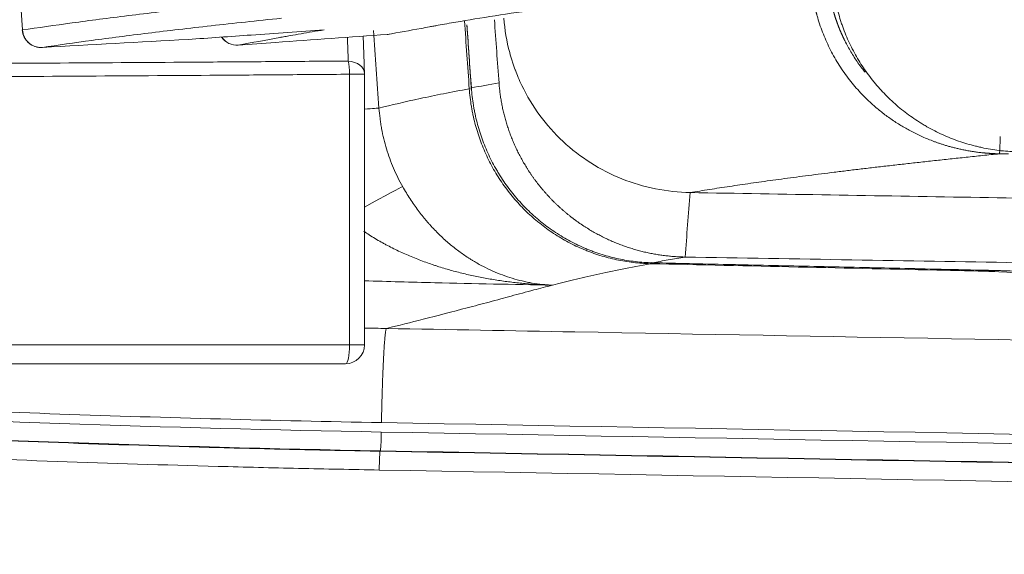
# Model space of a CAD drawing. Header units: millimetres. Extents: x 0 to 594, y 0 to 420.
# Tile 101 of 256: x 188.59 to 196.42, y 297.26 to 301.52. Entities that reach past the tile are written whole.
import ezdxf

# ---------------------------------------------------------------- set-up
doc = ezdxf.new("R2010")
doc.units = ezdxf.units.MM
doc.layers.add('1', color=7, linetype='Continuous', true_color=0xffffff)
doc.styles.add('Arial Unicode MS', font='txt')
doc.dimstyles.get("Standard").update_dxf_attribs({"dimtxt": 0.18, "dimasz": 0.18, "dimexe": 0.18, "dimexo": 0.0625, "dimgap": 0.09, "dimtad": 0, "dimtih": 1, "dimtoh": 1, "dimdec": 4, "dimzin": 0, "dimdsep": 46, "dimtxsty": 'Standard', "dimcen": 0.09, "dimadec": 0, "dimazin": 0, "dimtfac": 1, "dimtdec": 4, "dimtofl": 0, "dimtmove": 0, "dimatfit": 3, "dimfxl": 0, "dimtolj": 1, "dimtzin": 0, "dimarcsym": 0})

# ---------------------------------------------------------------- blocks, each defined once
blk = doc.blocks.new('_U7')
at = {"layer": '1', "color": 18, "lineweight": 13}
for p, q in [((142.2461, 334.5207), (158.2372, 334.5207)), ((156.2372, 334.5207), (156.2372, 246.0979)), ((142.2461, 295.1279), (158.2372, 295.1279)), ((156.2372, 246.0979), (161.2372, 246.0979))]:
    blk.add_line(p, q, dxfattribs=at)
at = {"layer": '1', "color": 18}
for points in [[(156.2372, 334.5207), (157.175, 331.0207), (155.2994, 331.0207)], [(156.2372, 295.1279), (155.2994, 298.6279), (157.175, 298.6279)]]:
    blk.add_solid(points, dxfattribs=at)
at = {"layer": '1', "color": 18, "linetype": 'Continuous', "lineweight": 13, "char_height": 2.5, "attachment_point": 7, "line_spacing_factor": 1.047437, "style": 'Arial Unicode MS'}
for s, insert in [('\\fArial Unicode MS|b0|i0;\\W1.0000;0.8', (162.8697, 244.2152)), ('\\fArial Unicode MS|b0|i0;\\W1.0000;CTRS', (169.9747, 244.2152)), ('\\fArial Unicode MS|b0|i0;\\W1.0000;FWD LIFTING POINTS ', (162.8697, 239.1709))]:
    blk.add_mtext(s, dxfattribs=dict(at, insert=insert))

msp = doc.modelspace()

# ---------------------------------------------------------------- linework, layer by layer
at = {"layer": '1', "color": 155, "linetype": 'Continuous', "lineweight": 18}
for p, q in [((192.1431, 301.4729), (192.1445, 301.4727)), ((188.6051, 301.4332), (188.6072, 301.4331)), ((191.3293, 301.0805), (191.3293, 301.0857)), ((191.3293, 301.0805), (191.3294, 301.0805)), ((191.3294, 298.9243), (191.3294, 301.0805)), ((192.1782, 300.9725), (192.1796, 300.9723)), ((193.6203, 299.5789), (193.6211, 299.5789)), ((196.2853, 299.5189), (196.2861, 299.519)), ((191.3293, 298.9243), (191.3294, 298.9243))]:
    msp.add_line(p, q, dxfattribs=at)
at = {"layer": '1', "color": 155, "linetype": 'Continuous', "lineweight": 13}
for p, q in [((191.2099, 301.0805), (191.3294, 301.0805)), ((191.2099, 298.9243), (191.2099, 301.0805)), ((192.1632, 300.9649), (192.1731, 300.9651)), ((196.1923, 299.521), (196.1931, 299.5211)), ((196.2511, 299.5121), (196.2586, 299.5179)), ((191.2099, 298.9243), (191.3294, 298.9243)), ((191.4538, 298.0779), (191.4554, 298.0811))]:
    msp.add_line(p, q, dxfattribs=at)
at = {"layer": '1', "color": 155, "linetype": 'Continuous', "lineweight": 18}
for centre, start, end in [((188.7547, 301.4435), 183.92921, 273.15812), ((191.5003, 301.5469), 274.076, 280.03696), ((190.314, 301.4624), 215.7872, 274.076), ((191.1794, 298.9243), 270, 0)]:
    msp.add_arc(centre, 0.15, start, end, dxfattribs=at)
at = {"layer": '1', "color": 155, "linetype": 'Continuous', "lineweight": 13}
for centre, major_axis, ratio, start_param, end_param in [((188.7547, 301.4435), (0.0223, -0.1483), 0.986043, 4.634149, 6.205601), ((190.314, 301.4624), (-0.0263, 0.1477), 0.990996, 2.020701, 3.03756), ((191.1794, 301.0805), (0.1499, 0.0052), 0.706592, 6.282737, 7.689219), ((191.1794, 301.0805), (0.0012, -0.15), 0.203547, 1.569198, 2.347876), ((190.948, 300.7743), (-0.4987, -0.0366), 0.002554, 3.236064, 3.841393), ((191.1998, 299.9399), (-0.4356, -0.2455), 0.017141, 3.233878, 4.400815), ((193.6076, 299.7215), (0.0034, 0.15), 0.195329, 3.169024, 3.519276), ((196.3152, 299.6599), (0.0081, 0.1498), 0.810383, 3.187301, 3.456851), ((191.1794, 298.9243), (0, 0.15), 0.203553, 3.141593, 4.712389), ((191.4578, 298.2307), (-0.0027, -0.15), 0.034894, 0.070448, 1.571431), ((191.4514, 297.9283), (0.0027, 0.15), 0.034894, 0.070448, 1.571431)]:
    msp.add_ellipse(centre, major_axis=major_axis, ratio=ratio, start_param=start_param, end_param=end_param, dxfattribs=at)
at = {"layer": '1', "color": 155, "linetype": 'Continuous', "lineweight": 18}
msp.add_ellipse((191.5003, 301.5469), major_axis=(0.0261, -0.1477), ratio=0.990998, start_param=6.180077, end_param=6.28319, dxfattribs=at)
for points, knots in [([(188.6072, 342.1155), (188.5781, 341.6923), (188.5502, 341.2691), (188.4966, 340.4225), (188.4709, 339.9991), (188.4339, 339.3639), (188.4219, 339.1522), (188.3983, 338.7287), (188.3867, 338.5169), (188.3529, 337.8816), (188.3313, 337.458), (188.2902, 336.6108), (188.2706, 336.1871), (188.2333, 335.3398), (188.1979, 334.4924), (188.1662, 333.645), (188.1363, 332.7975), (188.1222, 332.3737), (188.0826, 331.1023), (188.0596, 330.2546), (188.0205, 328.559), (188.0043, 327.7111), (187.9784, 326.0152), (187.9688, 325.1671), (187.956, 323.4708), (187.9528, 322.6226), (187.9528, 320.926), (187.956, 320.0777), (187.9656, 318.8053), (187.9696, 318.3812), (187.9769, 317.745), (187.9795, 317.5329), (187.9851, 317.1088), (187.9881, 316.8968), (188.0043, 315.8366), (188.0205, 314.9885), (188.0597, 313.2928), (188.0826, 312.445), (188.1222, 311.1736), (188.1363, 310.7498), (188.1662, 309.9023), (188.198, 309.0549), (188.2511, 307.784), (188.2902, 306.9369), (188.3314, 306.0899), (188.3529, 305.6664), (188.3868, 305.0312), (188.3983, 304.8195), (188.4219, 304.3961), (188.4339, 304.1844), (188.4709, 303.5494), (188.4966, 303.1261), (188.5502, 302.2795), (188.5781, 301.8563), (188.6072, 301.4331)], [0, 0, 0, 0, 0.03125, 0.03125, 0.0625, 0.0625, 0.078125, 0.078125, 0.09375, 0.09375, 0.125, 0.125, 0.15625, 0.15625, 0.1875, 0.21875, 0.21875, 0.25, 0.25, 0.3125, 0.3125, 0.375, 0.375, 0.4375, 0.4375, 0.5, 0.5, 0.5625, 0.5625, 0.59375, 0.59375, 0.609375, 0.609375, 0.625, 0.625, 0.6875, 0.6875, 0.75, 0.75, 0.78125, 0.78125, 0.8125, 0.84375, 0.875, 0.875, 0.90625, 0.90625, 0.921875, 0.921875, 0.9375, 0.9375, 0.96875, 0.96875, 1, 1, 1, 1]), ([(195.0525, 301.85), (195.0559, 301.8032), (195.0615, 301.7569), (195.077, 301.6652), (195.0869, 301.6198), (195.105, 301.5524), (195.1115, 301.5301), (195.1221, 301.4968), (195.1277, 301.4801), (195.1335, 301.4636), (195.1374, 301.4525), (195.1394, 301.447), (195.1578, 301.3976), (195.1761, 301.3548), (195.2165, 301.2713), (195.2386, 301.2307), (195.2864, 301.1515), (195.3122, 301.113), (195.3537, 301.057), (195.368, 301.0385), (195.3865, 301.0159), (195.3902, 301.0114), (195.3977, 301.0024), (195.409, 300.989), (195.4206, 300.9758), (195.4594, 300.9325), (195.4919, 300.8995), (195.5597, 300.8367), (195.595, 300.8069), (195.6683, 300.7505), (195.7063, 300.7239), (195.7507, 300.6959), (195.7557, 300.6928), (195.7656, 300.6866), (195.7706, 300.6836), (195.7856, 300.6746), (195.7957, 300.6687), (195.826, 300.6514), (195.8465, 300.6404), (195.9083, 300.6089), (195.9503, 300.5898), (196.0359, 300.5554), (196.0794, 300.5402), (196.1459, 300.5203), (196.1683, 300.5141), (196.2021, 300.5056), (196.2135, 300.5029), (196.2305, 300.499), (196.2362, 300.4978), (196.2476, 300.4953), (196.2533, 300.4941), (196.3047, 300.4837), (196.3507, 300.4765), (196.443, 300.4663), (196.4895, 300.4633), (196.5361, 300.4624)], [0, 0, 0, 0, 0.0625, 0.0625, 0.125, 0.125, 0.15625, 0.15625, 0.171875, 0.179687, 0.179687, 0.1875, 0.1875, 0.25, 0.25, 0.3125, 0.3125, 0.375, 0.375, 0.40625, 0.40625, 0.414062, 0.414062, 0.421875, 0.4375, 0.4375, 0.5, 0.5, 0.5625, 0.5625, 0.625, 0.625, 0.632812, 0.632812, 0.640625, 0.640625, 0.65625, 0.65625, 0.6875, 0.6875, 0.75, 0.75, 0.8125, 0.8125, 0.84375, 0.84375, 0.859375, 0.859375, 0.867188, 0.867188, 0.875, 0.875, 0.9375, 0.9375, 1, 1, 1, 1]), ([(191.5112, 301.3973), (191.6008, 301.4132), (191.6903, 301.4293), (191.8021, 301.4498), (191.8245, 301.4539), (191.8524, 301.4591), (191.858, 301.4601), (191.8692, 301.4622), (191.8749, 301.4632), (191.8919, 301.4663), (191.9261, 301.4726), (191.9611, 301.4788), (192.0085, 301.4872), (192.0326, 301.4914), (192.1548, 301.5123), (192.2585, 301.5293), (192.4791, 301.5635), (192.596, 301.5808), (192.7824, 301.6071), (192.8464, 301.6159), (192.9781, 301.6336), (193.0458, 301.6425), (193.255, 301.6694), (193.4023, 301.6876), (193.5772, 301.7083), (193.5968, 301.7106), (193.6362, 301.7152), (193.6957, 301.7221), (193.8371, 301.7383), (193.9631, 301.7524), (194.1353, 301.7713), (194.2235, 301.7808), (194.4043, 301.7999), (194.4968, 301.8095), (194.5915, 301.8192)], [0, 0, 0, 0, 0.125, 0.125, 0.15625, 0.15625, 0.164062, 0.164062, 0.171875, 0.171875, 0.1875, 0.21875, 0.21875, 0.25, 0.25, 0.375, 0.375, 0.5, 0.5, 0.5625, 0.5625, 0.625, 0.625, 0.75, 0.75, 0.765625, 0.765625, 0.78125, 0.8125, 0.875, 0.875, 0.9375, 0.9375, 1, 1, 1, 1]), ([(193.9212, 300.1381), (193.8283, 300.1397), (193.6427, 300.1599), (193.3743, 300.2398), (193.1252, 300.3677), (192.9034, 300.5386), (192.7174, 300.748), (192.6091, 300.928), (192.553, 301.0525), (192.5359, 301.0957), (192.5257, 301.1229), (192.5208, 301.1366), (192.5132, 301.1585), (192.5005, 301.1971), (192.4649, 301.3199), (192.4456, 301.435), (192.439, 301.5277)], [0, 0, 0, 0, 0.125, 0.25, 0.375, 0.5, 0.625, 0.75, 0.78125, 0.808594, 0.8125, 0.820312, 0.828125, 0.84375, 0.875, 1, 1, 1, 1]), ([(189.9251, 301.3572), (190.0927, 301.3691), (190.2603, 301.381), (190.6211, 301.4066), (190.8141, 301.4203), (191.0072, 301.434)], [0, 0, 0, 0, 0.464719, 0.464719, 1, 1, 1, 1]), ([(190.3249, 301.3128), (190.4238, 301.3198), (190.5227, 301.3269), (190.9181, 301.3551), (191.2147, 301.3762), (191.5112, 301.3973)], [0, 0, 0, 0, 0.25, 0.25, 1, 1, 1, 1]), ([(193.8808, 299.6246), (193.8744, 299.6247), (193.8617, 299.625), (193.8426, 299.6257), (193.8234, 299.6266), (193.8042, 299.6278), (193.7848, 299.6292), (193.7654, 299.6309), (193.7459, 299.6328), (193.7263, 299.635), (193.7067, 299.6375), (193.687, 299.6402), (193.6673, 299.6432), (193.6475, 299.6465), (193.6277, 299.65), (193.6079, 299.6538), (193.5881, 299.6579), (193.5682, 299.6623), (193.5483, 299.667), (193.5285, 299.6719), (193.5086, 299.6771), (193.4887, 299.6826), (193.4689, 299.6884), (193.449, 299.6945), (193.4292, 299.7009), (193.4094, 299.7076), (193.3897, 299.7145), (193.37, 299.7218), (193.3504, 299.7293), (193.3308, 299.7372), (193.3113, 299.7453), (193.2918, 299.7537), (193.2725, 299.7624), (193.2532, 299.7714), (193.234, 299.7807), (193.2149, 299.7903), (193.196, 299.8001), (193.1771, 299.8103), (193.1583, 299.8207), (193.1397, 299.8314), (193.1212, 299.8424), (193.1028, 299.8536), (193.0846, 299.8651), (193.0665, 299.877), (193.0485, 299.889), (193.0308, 299.9014), (193.0132, 299.914), (192.9957, 299.9268), (192.9784, 299.94), (192.9614, 299.9533), (192.9445, 299.967), (192.9278, 299.9808), (192.9112, 299.995), (192.8949, 300.0093), (192.8788, 300.0239), (192.8629, 300.0387), (192.8473, 300.0538), (192.8318, 300.0691), (192.8166, 300.0845), (192.8016, 300.1002), (192.7868, 300.1162), (192.7723, 300.1323), (192.758, 300.1486), (192.744, 300.1651), (192.7302, 300.1818), (192.7167, 300.1986), (192.7034, 300.2157), (192.6904, 300.2329), (192.6776, 300.2503), (192.6652, 300.2678), (192.653, 300.2855), (192.641, 300.3034), (192.6294, 300.3214), (192.618, 300.3395), (192.6069, 300.3578), (192.596, 300.3761), (192.5855, 300.3946), (192.5752, 300.4132), (192.5653, 300.432), (192.5556, 300.4508), (192.5462, 300.4697), (192.5371, 300.4887), (192.5282, 300.5077), (192.5197, 300.5269), (192.5115, 300.5461), (192.5035, 300.5653), (192.4959, 300.5847), (192.4885, 300.604), (192.4815, 300.6234), (192.4747, 300.6429), (192.4682, 300.6624), (192.462, 300.6819), (192.4561, 300.7014), (192.4505, 300.7209), (192.4452, 300.7404), (192.4401, 300.76), (192.4354, 300.7795), (192.4309, 300.799), (192.4267, 300.8185), (192.4228, 300.8379), (192.4192, 300.8573), (192.4158, 300.8767), (192.4127, 300.896), (192.4099, 300.9153), (192.4074, 300.9346), (192.4051, 300.9537), (192.403, 300.9728), (192.4013, 300.9918), (192.4003, 301.0045), (192.3998, 301.0108)], [0, 0, 0, 0, 0.00854, 0.017125, 0.025756, 0.034431, 0.04315, 0.051911, 0.060714, 0.069557, 0.078441, 0.087363, 0.096324, 0.105321, 0.114355, 0.123425, 0.132529, 0.141666, 0.150837, 0.160039, 0.169272, 0.178535, 0.187828, 0.197149, 0.206497, 0.215872, 0.225273, 0.234699, 0.244148, 0.25362, 0.263115, 0.272631, 0.282167, 0.291723, 0.301297, 0.310889, 0.320498, 0.330123, 0.339763, 0.349417, 0.359084, 0.368764, 0.378456, 0.388158, 0.39787, 0.407591, 0.41732, 0.427056, 0.436798, 0.446546, 0.456298, 0.466054, 0.475813, 0.485573, 0.495335, 0.505097, 0.514858, 0.524617, 0.534374, 0.544128, 0.553877, 0.563622, 0.57336, 0.583092, 0.592815, 0.602531, 0.612237, 0.621932, 0.631616, 0.641289, 0.650948, 0.660594, 0.670225, 0.67984, 0.689439, 0.699021, 0.708585, 0.71813, 0.727655, 0.73716, 0.746643, 0.756103, 0.765541, 0.774954, 0.784342, 0.793705, 0.803041, 0.812349, 0.82163, 0.830881, 0.840102, 0.849292, 0.85845, 0.867576, 0.876669, 0.885728, 0.894751, 0.903739, 0.912689, 0.921603, 0.930478, 0.939314, 0.94811, 0.956865, 0.965578, 0.974249, 0.982877, 0.991461, 1, 1, 1, 1]), ([(192.1796, 300.9723), (192.183, 300.9257), (192.1884, 300.8795), (192.1979, 300.8221), (192.1999, 300.8106), (192.2031, 300.7934), (192.2042, 300.7877), (192.2065, 300.7763), (192.2124, 300.7478), (192.2191, 300.7196), (192.2365, 300.6525), (192.2501, 300.6085), (192.2812, 300.5222), (192.2987, 300.4797), (192.3375, 300.3964), (192.3589, 300.3555), (192.3882, 300.3053), (192.3941, 300.2954), (192.4062, 300.2757), (192.4124, 300.2659), (192.4311, 300.2369), (192.4441, 300.2178), (192.484, 300.1619), (192.5122, 300.1259), (192.5718, 300.0567), (192.6032, 300.0235), (192.6526, 299.9758), (192.6695, 299.9602), (192.6911, 299.9412), (192.6955, 299.9374), (192.7042, 299.9299), (192.7086, 299.9261), (192.7218, 299.915), (192.7307, 299.9077), (192.7756, 299.8719), (192.8125, 299.845), (192.8884, 299.795), (192.9274, 299.7718), (193.0075, 299.7291), (193.0486, 299.7095), (193.1013, 299.6874), (193.112, 299.6831), (193.128, 299.6769), (193.1333, 299.6748), (193.1441, 299.6707), (193.1709, 299.6608), (193.1979, 299.6516), (193.2631, 299.6313), (193.3069, 299.6198), (193.3953, 299.601), (193.4399, 299.5936), (193.5299, 299.5831), (193.5753, 299.5799), (193.6211, 299.5789)], [0, 0, 0, 0, 0.0625, 0.0625, 0.078125, 0.078125, 0.085938, 0.085938, 0.09375, 0.125, 0.125, 0.1875, 0.1875, 0.25, 0.25, 0.3125, 0.3125, 0.328125, 0.328125, 0.34375, 0.34375, 0.375, 0.375, 0.4375, 0.4375, 0.5, 0.5, 0.53125, 0.53125, 0.539063, 0.539063, 0.546875, 0.546875, 0.5625, 0.5625, 0.625, 0.625, 0.6875, 0.6875, 0.75, 0.75, 0.765625, 0.765625, 0.773438, 0.773438, 0.78125, 0.8125, 0.8125, 0.875, 0.875, 0.9375, 0.9375, 1, 1, 1, 1]), ([(193.9212, 300.1381), (194.666, 300.1255), (196.1556, 300.1002), (197.6451, 300.0749), (198.3899, 300.0623)], [0, 0, 0, 0, 0.5, 1, 1, 1, 1]), ([(201.7096, 299.4915), (201.2819, 299.4988), (200.4236, 299.5134), (199.1317, 299.5353), (197.8312, 299.5574), (196.5221, 299.5796), (195.2043, 299.6021), (194.3229, 299.6171), (193.8808, 299.6246)], [0, 0, 0, 0, 0.163906, 0.328916, 0.495031, 0.662249, 0.830573, 1, 1, 1, 1]), ([(196.2861, 299.519), (196.2985, 299.5187), (196.3106, 299.5184), (196.3345, 299.5178), (196.3579, 299.5172), (196.3805, 299.5165), (196.3972, 299.516), (196.4027, 299.5158), (196.4108, 299.5156), (196.4135, 299.5155), (196.4189, 299.5153), (196.4215, 299.5152), (196.4347, 299.5148), (196.4449, 299.5144), (196.4644, 299.5136), (196.4738, 299.5133), (196.4919, 299.5125), (196.5005, 299.5121), (196.5109, 299.5116), (196.5129, 299.5115), (196.517, 299.5113), (196.5229, 299.511), (196.5286, 299.5107), (196.5323, 299.5105)], [0, 0, 0, 0, 0.125, 0.125, 0.25, 0.375, 0.375, 0.4375, 0.4375, 0.46875, 0.46875, 0.5, 0.5, 0.625, 0.625, 0.75, 0.75, 0.875, 0.875, 0.90625, 0.90625, 0.9375, 1, 1, 1, 1]), ([(191.1794, 298.7743), (190.9933, 298.7743), (190.8072, 298.7743), (190.435, 298.7743), (189.8765, 298.7743), (189.3178, 298.7743), (188.1999, 298.7743), (187.4542, 298.7743), (185.9616, 298.7743), (185.2148, 298.7743), (183.7202, 298.7743), (182.9723, 298.7743), (181.4757, 298.7743), (180.7268, 298.7743), (179.2282, 298.7743), (177.7284, 298.7743), (175.4758, 298.7743), (173.9721, 298.7743), (173.2197, 298.7743)], [0, 0, 0, 0, 0.03125, 0.03125, 0.0625, 0.125, 0.125, 0.25, 0.25, 0.375, 0.375, 0.5, 0.5, 0.625, 0.625, 0.75, 0.875, 1, 1, 1, 1])]:
    msp.add_open_spline(points, degree=3, knots=knots, dxfattribs=at)
at = {"layer": '1', "color": 155, "linetype": 'Continuous', "lineweight": 13}
for points, knots in [([(196.3829, 300.4469), (196.3814, 300.447), (196.3784, 300.447), (196.3739, 300.4471), (196.3694, 300.4472), (196.3647, 300.4474), (196.36, 300.4475), (196.3552, 300.4477), (196.3504, 300.4478), (196.3454, 300.448), (196.3404, 300.4483), (196.3353, 300.4485), (196.3302, 300.4487), (196.3249, 300.449), (196.3196, 300.4493), (196.3142, 300.4496), (196.3087, 300.45), (196.3031, 300.4504), (196.2975, 300.4508), (196.2918, 300.4512), (196.286, 300.4516), (196.2801, 300.4521), (196.2742, 300.4526), (196.2682, 300.4531), (196.2621, 300.4537), (196.2559, 300.4543), (196.2496, 300.4549), (196.234, 300.4565), (196.2091, 300.4595), (196.1748, 300.4643), (196.1404, 300.4698), (196.1071, 300.476), (196.0753, 300.4826), (196.0452, 300.4894), (196.016, 300.4967), (195.9878, 300.5042), (195.9605, 300.5121), (195.9342, 300.5202), (195.9088, 300.5285), (195.8844, 300.5369), (195.861, 300.5454), (195.8153, 300.5629), (195.7493, 300.591), (195.6664, 300.6327), (195.5865, 300.6788), (195.5095, 300.7296), (195.435, 300.7857), (195.3704, 300.8408), (195.3144, 300.8939), (195.2658, 300.9445), (195.2204, 300.9965), (195.1772, 301.0507), (195.1363, 301.1072), (195.0979, 301.1662), (195.0626, 301.2262), (195.0302, 301.2877), (195.0008, 301.3508), (194.9743, 301.4154), (194.951, 301.4808), (194.9368, 301.5275), (194.9293, 301.5548), (194.9273, 301.5625), (194.9252, 301.5703), (194.9232, 301.5781), (194.9212, 301.5859), (194.9193, 301.5937), (194.9175, 301.6015), (194.9156, 301.6094), (194.9138, 301.6172), (194.9121, 301.6251), (194.9104, 301.6329), (194.9087, 301.6408), (194.9071, 301.6487), (194.9055, 301.6565), (194.904, 301.6644), (194.9025, 301.6723), (194.9011, 301.6802), (194.8997, 301.6882), (194.8984, 301.6961), (194.897, 301.704), (194.8958, 301.7119), (194.8946, 301.7199), (194.8934, 301.7278), (194.8923, 301.7357), (194.8912, 301.7437), (194.8901, 301.7516), (194.8891, 301.7596), (194.8882, 301.7676), (194.8873, 301.7755), (194.8864, 301.7835), (194.8856, 301.7914), (194.8848, 301.7994), (194.884, 301.8074), (194.8834, 301.8153), (194.8829, 301.8206), (194.8827, 301.8233)], [0, 0, 0, 0, 0.001975, 0.003985, 0.006029, 0.008106, 0.010218, 0.012365, 0.014546, 0.016761, 0.019011, 0.021296, 0.023616, 0.025971, 0.028361, 0.030786, 0.033247, 0.035743, 0.038274, 0.040841, 0.043444, 0.046083, 0.048758, 0.051469, 0.054216, 0.056999, 0.059819, 0.062676, 0.078076, 0.093584, 0.109196, 0.124909, 0.139082, 0.152905, 0.166369, 0.179468, 0.192192, 0.204536, 0.216492, 0.228054, 0.239216, 0.249974, 0.293889, 0.335499, 0.374669, 0.417713, 0.459454, 0.49981, 0.531718, 0.563138, 0.594041, 0.6244, 0.656212, 0.687715, 0.718879, 0.749681, 0.781084, 0.812332, 0.843392, 0.874236, 0.877835, 0.881433, 0.885032, 0.888632, 0.892231, 0.895831, 0.89943, 0.90303, 0.90663, 0.910229, 0.913828, 0.917427, 0.921026, 0.924624, 0.928222, 0.93182, 0.935417, 0.939013, 0.942608, 0.946203, 0.949797, 0.953391, 0.956983, 0.960575, 0.964165, 0.967754, 0.971342, 0.974929, 0.978515, 0.9821, 0.985683, 0.989264, 0.992844, 0.996423, 1, 1, 1, 1]), ([(195.017, 301.8338), (195.0172, 301.8324), (195.0174, 301.8296), (195.0177, 301.8253), (195.0181, 301.8211), (195.0185, 301.8168), (195.0189, 301.8126), (195.0193, 301.8084), (195.0197, 301.8041), (195.0201, 301.7999), (195.0206, 301.7956), (195.021, 301.7914), (195.0215, 301.7872), (195.022, 301.7829), (195.0225, 301.7787), (195.023, 301.7745), (195.0236, 301.7703), (195.0241, 301.766), (195.0247, 301.7618), (195.0252, 301.7576), (195.0258, 301.7534), (195.0264, 301.7492), (195.027, 301.7449), (195.0277, 301.7407), (195.0283, 301.7365), (195.029, 301.7323), (195.0296, 301.7281), (195.0303, 301.7239), (195.031, 301.7197), (195.0317, 301.7155), (195.0324, 301.7113), (195.0332, 301.7071), (195.0339, 301.7029), (195.0347, 301.6987), (195.0355, 301.6945), (195.0362, 301.6903), (195.0371, 301.6861), (195.0379, 301.6819), (195.0387, 301.6777), (195.0395, 301.6735), (195.0404, 301.6694), (195.0413, 301.6652), (195.0422, 301.661), (195.0431, 301.6568), (195.044, 301.6527), (195.0449, 301.6485), (195.0458, 301.6443), (195.0468, 301.6402), (195.0478, 301.636), (195.0488, 301.6318), (195.0497, 301.6277), (195.0508, 301.6235), (195.0518, 301.6194), (195.0528, 301.6152), (195.0539, 301.6111), (195.0549, 301.607), (195.056, 301.6028), (195.0571, 301.5987), (195.0582, 301.5945), (195.0593, 301.5904), (195.0604, 301.5863), (195.0616, 301.5822), (195.0627, 301.5781), (195.0639, 301.5739), (195.0651, 301.5698), (195.0663, 301.5657), (195.0675, 301.5616), (195.0687, 301.5575), (195.07, 301.5534), (195.0712, 301.5493), (195.0725, 301.5452), (195.0738, 301.5411), (195.0751, 301.537), (195.0764, 301.5329), (195.0777, 301.5289), (195.079, 301.5248), (195.0804, 301.5207), (195.0817, 301.5167), (195.0831, 301.5126), (195.0845, 301.5085), (195.0859, 301.5045), (195.0873, 301.5004), (195.0887, 301.4964), (195.0902, 301.4923), (195.0916, 301.4883), (195.0931, 301.4842), (195.0946, 301.4802), (195.0961, 301.4762), (195.0976, 301.4722), (195.0991, 301.4681), (195.1006, 301.4641), (195.1022, 301.4601), (195.1038, 301.4561), (195.1053, 301.4521), (195.1069, 301.4481), (195.1085, 301.4441), (195.1101, 301.4401), (195.1118, 301.4361), (195.1134, 301.4321), (195.1151, 301.4282), (195.1167, 301.4242), (195.1184, 301.4202), (195.1201, 301.4162), (195.1218, 301.4123), (195.1235, 301.4083), (195.1253, 301.4044), (195.127, 301.4004), (195.1288, 301.3965), (195.1305, 301.3926), (195.1323, 301.3886), (195.1341, 301.3847), (195.1359, 301.3808), (195.1378, 301.3769), (195.1396, 301.373), (195.1414, 301.3691), (195.1433, 301.3652), (195.1452, 301.3613), (195.1471, 301.3574), (195.149, 301.3535), (195.1509, 301.3496), (195.1595, 301.3323), (195.1756, 301.3017), (195.2005, 301.2581), (195.2275, 301.2149), (195.2566, 301.1719), (195.2852, 301.133), (195.3045, 301.1086), (195.313, 301.0982)], [0, 0, 0, 0, 0.005287, 0.010575, 0.015862, 0.02115, 0.026437, 0.031725, 0.037013, 0.042302, 0.04759, 0.052879, 0.058168, 0.063457, 0.068746, 0.074036, 0.079326, 0.084616, 0.089907, 0.095198, 0.100489, 0.105781, 0.111073, 0.116365, 0.121658, 0.126951, 0.132244, 0.137538, 0.142832, 0.148127, 0.153422, 0.158718, 0.164014, 0.16931, 0.174607, 0.179905, 0.185203, 0.190501, 0.1958, 0.2011, 0.2064, 0.211701, 0.217002, 0.222304, 0.227607, 0.23291, 0.238213, 0.243518, 0.248823, 0.254128, 0.259435, 0.264741, 0.270049, 0.275357, 0.280666, 0.285976, 0.291287, 0.296598, 0.30191, 0.307222, 0.312536, 0.31785, 0.323165, 0.32848, 0.333797, 0.339114, 0.344432, 0.349751, 0.355071, 0.360392, 0.365713, 0.371036, 0.376359, 0.381683, 0.387008, 0.392334, 0.39766, 0.402988, 0.408317, 0.413646, 0.418977, 0.424308, 0.429641, 0.434974, 0.440308, 0.445643, 0.45098, 0.456317, 0.461655, 0.466995, 0.472335, 0.477676, 0.483019, 0.488362, 0.493707, 0.499052, 0.504399, 0.509747, 0.515095, 0.520445, 0.525796, 0.531148, 0.536502, 0.541856, 0.547211, 0.552568, 0.557926, 0.563285, 0.568645, 0.574006, 0.579368, 0.584732, 0.590097, 0.595463, 0.60083, 0.606199, 0.611568, 0.616939, 0.622311, 0.627685, 0.633059, 0.6943, 0.756582, 0.81991, 0.884293, 0.949739, 1, 1, 1, 1]), ([(188.6072, 301.4331), (188.7308, 301.4517), (188.8623, 301.4705), (189.0725, 301.499), (189.1448, 301.5085), (189.2939, 301.5277), (189.3707, 301.5374), (189.6081, 301.5665), (189.7756, 301.5861), (190.13, 301.6258), (190.3168, 301.6459), (190.5138, 301.6664)], [0, 0, 0, 0, 0.25, 0.25, 0.375, 0.375, 0.5, 0.5, 0.75, 0.75, 1, 1, 1, 1]), ([(190.6692, 301.527), (190.4725, 301.5066), (190.286, 301.4865), (189.9322, 301.4468), (189.7649, 301.4271), (189.5279, 301.398), (189.4512, 301.3884), (189.3024, 301.3692), (189.2303, 301.3597), (189.0203, 301.3313), (188.8891, 301.3125), (188.7656, 301.2939)], [0, 0, 0, 0, 0.25, 0.25, 0.5, 0.5, 0.625, 0.625, 0.75, 0.75, 1, 1, 1, 1]), ([(191.0072, 301.434), (190.944, 301.4237), (190.883, 301.4134), (190.7949, 301.3981), (190.7516, 301.3905), (190.7095, 301.3828), (190.6887, 301.379), (190.6818, 301.3778), (190.6714, 301.3759), (190.668, 301.3752), (190.6611, 301.374), (190.6577, 301.3733), (190.5445, 301.3522), (190.4348, 301.3323), (190.3249, 301.3128)], [0, 0, 0, 0, 0.25, 0.25, 0.375, 0.4375, 0.4375, 0.46875, 0.46875, 0.484375, 0.484375, 0.5, 0.5, 1, 1, 1, 1]), ([(173.224, 301.1828), (173.2358, 301.1828), (173.2476, 301.1828), (173.2712, 301.1828), (173.3066, 301.1828), (173.3892, 301.1828), (173.46, 301.1827), (173.6015, 301.1827), (173.6959, 301.1827), (173.979, 301.1825), (174.1677, 301.1824), (174.7336, 301.1818), (175.1108, 301.1813), (176.2418, 301.1792), (176.9953, 301.1773), (178.1247, 301.1741), (178.501, 301.173), (179.0653, 301.1713), (179.3474, 301.1705), (179.6294, 301.1696), (179.8174, 301.1691), (179.9114, 301.1688), (180.7572, 301.1663), (181.508, 301.1643), (183.0075, 301.1611), (183.7562, 301.1599), (184.8777, 301.1594), (185.2513, 301.1594), (185.998, 301.1599), (186.371, 301.1605), (187.1167, 301.1622), (187.4891, 301.1634), (188.2333, 301.1664), (188.605, 301.1683), (189.3478, 301.1725), (189.7188, 301.1749), (190.2747, 301.1789), (190.46, 301.1802), (190.8303, 301.183), (191.0153, 301.1844), (191.2003, 301.1858)], [0, 0, 0, 0, 0.001953, 0.001953, 0.003906, 0.007813, 0.015625, 0.015625, 0.03125, 0.03125, 0.0625, 0.0625, 0.125, 0.125, 0.25, 0.25, 0.3125, 0.3125, 0.34375, 0.359375, 0.359375, 0.375, 0.375, 0.5, 0.5, 0.625, 0.625, 0.6875, 0.6875, 0.75, 0.75, 0.8125, 0.8125, 0.875, 0.875, 0.9375, 0.9375, 0.96875, 0.96875, 1, 1, 1, 1]), ([(191.2099, 301.0805), (191.0248, 301.079), (190.8397, 301.0776), (190.4692, 301.0748), (190.2839, 301.0734), (189.7277, 301.0695), (189.3565, 301.0671), (188.6135, 301.0628), (188.2416, 301.061), (187.497, 301.058), (187.1244, 301.0568), (186.3785, 301.0551), (186.0052, 301.0545), (185.2582, 301.054), (184.8845, 301.054), (183.7624, 301.0545), (183.0134, 301.0557), (181.5132, 301.0589), (180.7621, 301.0609), (179.9159, 301.0634), (179.8219, 301.0637), (179.6338, 301.0642), (179.3517, 301.0651), (179.0694, 301.0659), (178.5049, 301.0676), (178.1284, 301.0687), (176.9985, 301.0719), (176.2447, 301.0738), (175.1131, 301.0759), (174.7358, 301.0764), (174.1696, 301.077), (173.9809, 301.0771), (173.6977, 301.0773), (173.6033, 301.0773), (173.4617, 301.0773), (173.3908, 301.0774), (173.3082, 301.0774), (173.2728, 301.0774), (173.2492, 301.0774), (173.2374, 301.0774), (173.2256, 301.0774)], [0, 0, 0, 0, 0.03125, 0.03125, 0.0625, 0.0625, 0.125, 0.125, 0.1875, 0.1875, 0.25, 0.25, 0.3125, 0.3125, 0.375, 0.375, 0.5, 0.5, 0.625, 0.625, 0.640625, 0.640625, 0.65625, 0.6875, 0.6875, 0.75, 0.75, 0.875, 0.875, 0.9375, 0.9375, 0.96875, 0.96875, 0.984375, 0.984375, 0.992187, 0.996094, 0.998047, 0.998047, 1, 1, 1, 1]), ([(191.4444, 300.8108), (191.5455, 300.8358), (191.6536, 300.861), (191.8315, 300.8995), (191.8935, 300.9124), (192.0235, 300.9385), (192.0916, 300.9517), (192.1632, 300.9649)], [0, 0, 0, 0, 0.5, 0.5, 0.75, 0.75, 1, 1, 1, 1]), ([(193.6051, 299.5715), (193.5593, 299.5726), (193.5139, 299.5757), (193.4238, 299.5863), (193.3792, 299.5936), (193.2908, 299.6124), (193.247, 299.6239), (193.1818, 299.6443), (193.1602, 299.6516), (193.1333, 299.6614), (193.1279, 299.6634), (193.1172, 299.6674), (193.1118, 299.6695), (193.0958, 299.6758), (193.0852, 299.6801), (193.0325, 299.7022), (192.9914, 299.7217), (192.9113, 299.7644), (192.8722, 299.7876), (192.7963, 299.8376), (192.7594, 299.8645), (192.7145, 299.9003), (192.7056, 299.9076), (192.6924, 299.9188), (192.688, 299.9225), (192.6792, 299.93), (192.6575, 299.9489), (192.6364, 299.9684), (192.5869, 300.0161), (192.5555, 300.0493), (192.4959, 300.1185), (192.4677, 300.1545), (192.4278, 300.2105), (192.4148, 300.2295), (192.3898, 300.2682), (192.3777, 300.2879), (192.3426, 300.3481), (192.3212, 300.389), (192.2824, 300.4723), (192.2649, 300.5148), (192.2338, 300.6012), (192.2202, 300.6451), (192.2027, 300.7122), (192.1974, 300.7348), (192.1913, 300.7632), (192.1901, 300.7689), (192.1879, 300.7803), (192.1867, 300.7861), (192.1835, 300.8032), (192.1815, 300.8147), (192.172, 300.8721), (192.1666, 300.9184), (192.1632, 300.9649)], [0, 0, 0, 0, 0.0625, 0.0625, 0.125, 0.125, 0.1875, 0.1875, 0.21875, 0.21875, 0.226562, 0.226562, 0.234375, 0.234375, 0.25, 0.25, 0.3125, 0.3125, 0.375, 0.375, 0.4375, 0.4375, 0.453125, 0.453125, 0.460937, 0.460937, 0.46875, 0.5, 0.5, 0.5625, 0.5625, 0.625, 0.625, 0.65625, 0.65625, 0.6875, 0.6875, 0.75, 0.75, 0.8125, 0.8125, 0.875, 0.875, 0.90625, 0.90625, 0.914062, 0.914062, 0.921875, 0.921875, 0.9375, 0.9375, 1, 1, 1, 1]), ([(191.4444, 300.8108), (191.4464, 300.7833), (191.4492, 300.7558), (191.4545, 300.7146), (191.4574, 300.6941), (191.4608, 300.6737), (191.4631, 300.66), (191.4643, 300.6532), (191.4706, 300.6192), (191.4821, 300.5654), (191.5037, 300.4863), (191.5296, 300.4086), (191.5596, 300.3324), (191.5825, 300.2827), (191.6068, 300.2334), (191.6196, 300.2091), (191.6332, 300.185)], [0, 0, 0, 0, 0.125, 0.125, 0.1875, 0.21875, 0.21875, 0.25, 0.25, 0.375, 0.5, 0.625, 0.75, 0.875, 0.875, 1, 1, 1, 1]), ([(196.3884, 300.5838), (196.3883, 300.5797), (196.3882, 300.5755), (196.388, 300.5671), (196.388, 300.5628), (196.3878, 300.5544), (196.3877, 300.5501), (196.3875, 300.5417), (196.3873, 300.5375), (196.3871, 300.5292), (196.387, 300.5251), (196.3868, 300.5171), (196.3866, 300.5132), (196.3864, 300.5056), (196.3863, 300.5018), (196.386, 300.4947), (196.3859, 300.4913), (196.3856, 300.4848), (196.3855, 300.4817), (196.3852, 300.4759), (196.3851, 300.4731), (196.3848, 300.4681), (196.3847, 300.4657), (196.3844, 300.4615), (196.3843, 300.4595), (196.3841, 300.4561), (196.3839, 300.4546), (196.3837, 300.452), (196.3836, 300.4509), (196.3833, 300.4482), (196.383, 300.4472), (196.3829, 300.4469)], [0, 0, 0, 0, 0.0625, 0.0625, 0.125, 0.125, 0.1875, 0.1875, 0.25, 0.25, 0.3125, 0.3125, 0.375, 0.375, 0.4375, 0.4375, 0.5, 0.5, 0.5625, 0.5625, 0.625, 0.625, 0.6875, 0.6875, 0.75, 0.75, 0.8125, 0.8125, 0.875, 0.875, 1, 1, 1, 1]), ([(196.3829, 300.4469), (196.3381, 300.4423), (196.2486, 300.4331), (196.118, 300.4194), (195.99, 300.4058), (195.8648, 300.3923), (195.7425, 300.3788), (195.623, 300.3655), (195.5064, 300.3522), (195.3925, 300.3391), (195.2814, 300.326), (195.1732, 300.313), (195.0676, 300.3), (194.9648, 300.2872), (194.8646, 300.2744), (194.767, 300.2617), (194.6721, 300.2491), (194.5797, 300.2366), (194.4898, 300.2241), (194.4023, 300.2117), (194.3173, 300.1994), (194.2345, 300.1872), (194.154, 300.175), (194.0749, 300.1628), (193.9971, 300.1505), (193.9465, 300.1423), (193.9212, 300.1381)], [0, 0, 0, 0, 0.04156, 0.083121, 0.12468, 0.16624, 0.207799, 0.249357, 0.290914, 0.33247, 0.374025, 0.415579, 0.457132, 0.498684, 0.540236, 0.581788, 0.623338, 0.664889, 0.706438, 0.747987, 0.789535, 0.831082, 0.872628, 0.914172, 0.957086, 1, 1, 1, 1]), ([(196.4543, 300.4457), (196.4424, 300.4459), (196.4186, 300.4463), (196.3948, 300.4467), (196.3829, 300.4469)], [0, 0, 0, 0, 0.499999, 1, 1, 1, 1]), ([(191.6332, 300.185), (191.6427, 300.168), (191.6525, 300.1514), (191.6723, 300.1188), (191.6824, 300.1027), (191.7029, 300.0712), (191.7134, 300.0557), (191.7346, 300.0253), (191.7455, 300.0103), (191.7675, 299.9809), (191.7786, 299.9664), (191.7957, 299.9451), (191.8014, 299.9381), (191.8101, 299.9276), (191.813, 299.9241), (191.8188, 299.9172), (191.8276, 299.9069), (191.8364, 299.8968), (191.8482, 299.8834), (191.8541, 299.8768), (191.872, 299.8573), (191.8839, 299.8446), (191.9079, 299.82), (191.9199, 299.8081), (191.9441, 299.7848), (191.9563, 299.7735), (191.9929, 299.7405), (192.0176, 299.7197), (192.0674, 299.6802), (192.0925, 299.6616), (192.1306, 299.6351), (192.1434, 299.6266), (192.1626, 299.6141), (192.1691, 299.61), (192.1819, 299.6019), (192.1883, 299.598), (192.2205, 299.5786), (192.2462, 299.5641), (192.2978, 299.5372), (192.3236, 299.5248), (192.3753, 299.5018), (192.4013, 299.4912), (192.4533, 299.4718), (192.4794, 299.463), (192.5317, 299.4471), (192.558, 299.44), (192.5976, 299.4307), (192.6108, 299.4278), (192.6307, 299.4237), (192.6373, 299.4224), (192.6506, 299.4199), (192.6572, 299.4187), (192.6904, 299.4131), (192.7169, 299.4094), (192.7568, 299.4051), (192.7701, 299.4039), (192.79, 299.4024), (192.7967, 299.4019), (192.8067, 299.4013), (192.81, 299.4011), (192.8149, 299.4009), (192.8166, 299.4008), (192.8191, 299.4007), (192.8199, 299.4006), (192.8211, 299.4006), (192.8215, 299.4006), (192.822, 299.4005), (192.8222, 299.4005), (192.8226, 299.4005), (192.8227, 299.4005), (192.8229, 299.4005)], [0, 0, 0, 0, 0.03125, 0.03125, 0.0625, 0.0625, 0.09375, 0.09375, 0.125, 0.125, 0.15625, 0.15625, 0.171875, 0.171875, 0.179688, 0.179688, 0.1875, 0.203125, 0.203125, 0.21875, 0.21875, 0.25, 0.25, 0.28125, 0.28125, 0.3125, 0.3125, 0.375, 0.375, 0.4375, 0.4375, 0.46875, 0.46875, 0.484375, 0.484375, 0.5, 0.5, 0.5625, 0.5625, 0.625, 0.625, 0.6875, 0.6875, 0.75, 0.75, 0.8125, 0.8125, 0.84375, 0.84375, 0.859375, 0.859375, 0.875, 0.875, 0.9375, 0.9375, 0.96875, 0.96875, 0.984375, 0.984375, 0.992187, 0.992187, 0.996094, 0.996094, 0.998047, 0.998047, 0.999023, 0.999023, 0.999512, 0.999512, 1, 1, 1, 1]), ([(192.8221, 299.4005), (192.8219, 299.4005), (192.8216, 299.4005), (192.8211, 299.4005), (192.8208, 299.4005), (192.82, 299.4006), (192.8194, 299.4006), (192.8178, 299.4006), (192.8166, 299.4007), (192.8133, 299.4008), (192.8111, 299.4008), (192.8044, 299.401), (192.7999, 299.4012), (192.7865, 299.4017), (192.7776, 299.402), (192.7508, 299.4032), (192.733, 299.4041), (192.6794, 299.4072), (192.6438, 299.4098), (192.5903, 299.4146), (192.5724, 299.4163), (192.5368, 299.42), (192.519, 299.422), (192.4657, 299.4284), (192.4302, 299.4332), (192.3594, 299.444), (192.324, 299.45), (192.2535, 299.463), (192.2183, 299.4701), (192.1481, 299.4855), (192.113, 299.4939), (192.043, 299.5118), (192.008, 299.5214), (191.9557, 299.5368), (191.9383, 299.5422), (191.9121, 299.5504), (191.9034, 299.5532), (191.8861, 299.5589), (191.8774, 299.5618), (191.8341, 299.5764), (191.7996, 299.5888), (191.7311, 299.6151), (191.697, 299.6291), (191.6293, 299.6586), (191.5956, 299.6742), (191.5455, 299.6991), (191.5288, 299.7076), (191.5039, 299.7207), (191.4956, 299.7252), (191.4832, 299.732), (191.4791, 299.7342), (191.4709, 299.7388), (191.4503, 299.7503), (191.4299, 299.7622), (191.3976, 299.7817), (191.3815, 299.7918), (191.3519, 299.8109), (191.3383, 299.82), (191.3248, 299.8293)], [0, 0, 0, 0, 0.000541, 0.000541, 0.001083, 0.001083, 0.002165, 0.002165, 0.004331, 0.004331, 0.008661, 0.008661, 0.017323, 0.017323, 0.034646, 0.034646, 0.069292, 0.069292, 0.138583, 0.138583, 0.173229, 0.173229, 0.207875, 0.207875, 0.277167, 0.277167, 0.346458, 0.346458, 0.41575, 0.41575, 0.485042, 0.485042, 0.554333, 0.554333, 0.588979, 0.588979, 0.606302, 0.606302, 0.623625, 0.623625, 0.692917, 0.692917, 0.762208, 0.762208, 0.8315, 0.8315, 0.866146, 0.866146, 0.883469, 0.883469, 0.89213, 0.89213, 0.900792, 0.935437, 0.935437, 0.970083, 0.970083, 1, 1, 1, 1]), ([(193.8808, 299.6246), (193.835, 299.6169), (193.7906, 299.6092), (193.7257, 299.5978), (193.7044, 299.594), (193.6623, 299.5864), (193.6416, 299.5827), (193.6211, 299.5789)], [0, 0, 0, 0, 0.5, 0.5, 0.75, 0.75, 1, 1, 1, 1]), ([(193.6211, 299.5789), (193.7192, 299.5767), (193.8172, 299.5745), (194.3075, 299.5635), (194.6997, 299.5546), (195.4589, 299.5376), (195.826, 299.5293), (196.1931, 299.5211)], [0, 0, 0, 0, 0.114366, 0.114366, 0.571829, 0.571829, 1, 1, 1, 1]), ([(193.6051, 299.5715), (193.526, 299.5567), (193.4512, 299.5421), (193.3092, 299.513), (193.242, 299.4986), (193.1136, 299.4701), (193.0525, 299.456), (192.9354, 299.428), (192.8793, 299.4142), (192.8251, 299.4004)], [0, 0, 0, 0, 0.25, 0.25, 0.5, 0.5, 0.75, 0.75, 1, 1, 1, 1]), ([(196.2511, 299.5121), (196.153, 299.5143), (196.055, 299.5165), (195.5647, 299.5275), (195.1725, 299.5363), (194.3886, 299.5539), (193.9968, 299.5627), (193.6051, 299.5715)], [0, 0, 0, 0, 0.111166, 0.111166, 0.555828, 0.555828, 1, 1, 1, 1]), ([(196.3126, 299.51), (196.3089, 299.5102), (196.3048, 299.5104), (196.2981, 299.5107), (196.2957, 299.5107), (196.292, 299.5109), (196.2908, 299.5109), (196.2882, 299.511), (196.2869, 299.5111), (196.2803, 299.5113), (196.2748, 299.5115), (196.2662, 299.5117), (196.2632, 299.5118), (196.2587, 299.5119), (196.2572, 299.5119), (196.2542, 299.512), (196.2526, 299.512), (196.2511, 299.5121)], [0, 0, 0, 0, 0.25, 0.25, 0.375, 0.375, 0.4375, 0.4375, 0.5, 0.5, 0.75, 0.75, 0.875, 0.875, 0.9375, 0.9375, 1, 1, 1, 1]), ([(204.5715, 299.0826), (203.195, 299.151), (201.8185, 299.2205), (199.7537, 299.3271), (199.0655, 299.3631), (197.689, 299.4358), (197.0008, 299.4727), (196.3126, 299.51)], [0, 0, 0, 0, 0.5, 0.5, 0.75, 0.75, 1, 1, 1, 1]), ([(192.825, 299.4004), (192.5128, 299.4061), (192.2006, 299.4127), (191.702, 299.4249), (191.5156, 299.4298), (191.3293, 299.4351)], [0, 0, 0, 0, 0.626174, 0.626174, 1, 1, 1, 1]), ([(192.414, 299.2913), (192.4416, 299.2987), (192.5278, 299.3221), (192.6621, 299.3584), (192.7743, 299.3876), (192.825, 299.4004)], [0, 0, 0, 0, 0.209398, 0.654413, 1, 1, 1, 1]), ([(191.5037, 299.0556), (191.6012, 299.0798), (191.8155, 299.1335), (192.0879, 299.204), (192.2939, 299.2588), (192.3831, 299.2829), (192.414, 299.2913)], [0, 0, 0, 0, 0.321101, 0.705805, 0.898157, 1, 1, 1, 1]), ([(191.5037, 299.0556), (191.5028, 299.0551), (191.5019, 299.0534), (191.5001, 299.0477), (191.4992, 299.0437), (191.4974, 299.0334), (191.4965, 299.0271), (191.4946, 299.0123), (191.4936, 299.0038), (191.4917, 298.9845), (191.4908, 298.9738), (191.4889, 298.9504), (191.4879, 298.9377), (191.486, 298.9102), (191.4851, 298.8956), (191.4832, 298.8644), (191.4823, 298.8479), (191.4805, 298.8133), (191.4796, 298.7952), (191.4779, 298.7575), (191.477, 298.7379), (191.4753, 298.6974), (191.4745, 298.6765), (191.473, 298.6337), (191.4722, 298.6117), (191.4708, 298.5668), (191.4701, 298.544), (191.4687, 298.4976), (191.4681, 298.474), (191.4669, 298.4265), (191.4664, 298.4025), (191.4653, 298.3543), (191.4648, 298.3301), (191.4644, 298.3059)], [0, 0, 0, 0, 0.0625, 0.0625, 0.125, 0.125, 0.1875, 0.1875, 0.25, 0.25, 0.3125, 0.3125, 0.375, 0.375, 0.4375, 0.4375, 0.5, 0.5, 0.5625, 0.5625, 0.625, 0.625, 0.6875, 0.6875, 0.75, 0.75, 0.8125, 0.8125, 0.875, 0.875, 0.9375, 0.9375, 1, 1, 1, 1]), ([(191.5037, 299.0556), (192.0033, 299.0465), (192.5029, 299.0374), (195.0009, 298.992), (196.9994, 298.9556), (201.8311, 298.8677), (204.6643, 298.8161), (207.4975, 298.7645)], [0, 0, 0, 0, 0.093713, 0.093713, 0.468566, 0.468566, 1, 1, 1, 1]), ([(173.2256, 298.9243), (173.981, 298.9243), (174.7359, 298.9243), (175.8675, 298.9243), (176.2446, 298.9243), (176.8101, 298.9243), (176.9986, 298.9243), (177.3755, 298.9243), (177.5639, 298.9243), (178.5057, 298.9243), (179.2584, 298.9243), (180.3862, 298.9243), (180.762, 298.9243), (181.3253, 298.9243), (181.513, 298.9243), (181.8884, 298.9243), (182.0761, 298.9243), (183.0139, 298.9243), (183.7631, 298.9243), (184.8852, 298.9243), (185.259, 298.9243), (185.8192, 298.9243), (186.0992, 298.9243), (186.3791, 298.9243), (186.5656, 298.9243), (186.6589, 298.9243), (187.4979, 298.9243), (188.2423, 298.9243), (189.3568, 298.9243), (189.7279, 298.9243), (190.284, 298.9243), (190.4693, 298.9243), (190.8398, 298.9243), (191.0249, 298.9243), (191.2099, 298.9243)], [0, 0, 0, 0, 0.125, 0.125, 0.1875, 0.1875, 0.21875, 0.21875, 0.25, 0.25, 0.375, 0.375, 0.4375, 0.4375, 0.46875, 0.46875, 0.5, 0.5, 0.625, 0.625, 0.6875, 0.6875, 0.71875, 0.734375, 0.734375, 0.75, 0.75, 0.875, 0.875, 0.9375, 0.9375, 0.96875, 0.96875, 1, 1, 1, 1]), ([(191.4462, 297.9283), (191.2325, 297.9322), (191.0189, 297.9365), (190.5916, 297.9461), (190.378, 297.9513), (189.7371, 297.9684), (188.4557, 298.0081), (187.1749, 298.064), (186.1079, 298.1197), (185.8945, 298.1313), (185.4678, 298.1554), (184.8279, 298.1929), (183.3354, 298.2898), (182.0575, 298.3893), (180.3548, 298.5362), (179.504, 298.617), (178.4468, 298.7263), (178.2398, 298.7482), (178.0328, 298.7705)], [0, 0, 0, 0, 0.047678, 0.047678, 0.095356, 0.095356, 0.190712, 0.381425, 0.381425, 0.429103, 0.429103, 0.476781, 0.572137, 0.762849, 0.762849, 0.953562, 0.953562, 1, 1, 1, 1]), ([(179.5619, 298.7645), (180.1157, 298.7106), (180.6696, 298.6597), (182.0744, 298.5384), (183.3511, 298.4391), (184.842, 298.3422), (185.4813, 298.3048), (185.9076, 298.2807), (186.1208, 298.2691), (187.1867, 298.2135), (188.4662, 298.1576), (189.7464, 298.118), (190.3866, 298.1009), (190.6, 298.0957), (191.0269, 298.0861), (191.2403, 298.0818), (191.4538, 298.0779)], [0, 0, 0, 0, 0.140085, 0.140085, 0.355064, 0.462553, 0.516298, 0.516298, 0.570043, 0.570043, 0.785021, 0.892511, 0.892511, 0.946255, 0.946255, 1, 1, 1, 1]), ([(191.4554, 298.0811), (189.7479, 298.1122), (188.0416, 298.1722), (185.9103, 298.2834), (185.271, 298.3195), (184.6319, 298.3596), (184.2059, 298.3873), (183.9929, 298.4016), (182.9281, 298.4754), (182.0769, 298.5416), (180.6759, 298.6625), (180.1257, 298.713), (179.5757, 298.7666)], [0, 0, 0, 0, 0.430362, 0.430362, 0.537953, 0.591748, 0.591748, 0.645543, 0.645543, 0.860724, 0.860724, 1, 1, 1, 1]), ([(181.2151, 298.7666), (181.2248, 298.7657), (181.2344, 298.7649), (182.0938, 298.6907), (182.9441, 298.6246), (184.0078, 298.5509), (184.2206, 298.5366), (184.6462, 298.509), (185.2847, 298.4689), (187.6264, 298.3367), (189.7572, 298.2617), (191.463, 298.2307)], [0, 0, 0, 0, 0.002836, 0.002836, 0.252127, 0.252127, 0.31445, 0.31445, 0.376772, 0.501418, 1, 1, 1, 1]), ([(191.4644, 298.3059), (190.6107, 298.3214), (188.9046, 298.3669), (186.3492, 298.4786), (184.1074, 298.6148), (182.7177, 298.7185), (182.1779, 298.7617)], [0, 0, 0, 0, 0.275046, 0.550093, 0.825139, 1, 1, 1, 1])]:
    msp.add_open_spline(points, degree=3, knots=knots, dxfattribs=at)
for points in [[(192.1632, 300.9649), (192.1503, 301.1453), (192.1377, 301.3257), (192.1253, 301.5061)], [(192.1445, 301.4727), (192.156, 301.3059), (192.1677, 301.1391), (192.1796, 300.9723)], [(191.3999, 301.4297), (191.4144, 301.2234), (191.4293, 301.0171), (191.4444, 300.8108)], [(191.2003, 301.1858), (191.1981, 301.2488), (191.1959, 301.3117), (191.1937, 301.3747)], [(192.1796, 300.9723), (192.2496, 300.985), (192.3229, 300.9979), (192.3998, 301.0108)], [(193.8808, 299.6246), (193.8943, 299.7958), (193.9077, 299.967), (193.9212, 300.1381)], [(196.1931, 299.5211), (196.2241, 299.5204), (196.2551, 299.5197), (196.2861, 299.519)], [(192.8229, 299.4005), (192.8226, 299.4005), (192.8224, 299.4005), (192.8221, 299.4005)], [(192.8229, 299.4005), (192.8236, 299.4005), (192.8244, 299.4004), (192.8251, 299.4004)], [(191.329, 299.0589), (191.3872, 299.0578), (191.4454, 299.0567), (191.5037, 299.0556)], [(207.4583, 298.0148), (202.127, 298.1118), (196.7957, 298.2089), (191.4644, 298.3059)], [(191.463, 298.2307), (196.7943, 298.1338), (202.1256, 298.0367), (207.4569, 297.9397)], [(191.4538, 298.0779), (196.7851, 297.9809), (202.1164, 297.8839), (207.4477, 297.7869)], [(207.4493, 297.7901), (202.118, 297.8871), (196.7867, 297.9841), (191.4554, 298.0811)], [(207.4401, 297.6373), (202.1088, 297.7343), (196.7775, 297.8313), (191.4462, 297.9283)]]:
    msp.add_open_spline(points, degree=3, dxfattribs=at)
at = {"layer": '1', "color": 155, "linetype": 'Continuous', "lineweight": 18}
for points, degree in [([(192.1445, 301.473), (192.1789, 300.9725)], 1), ([(192.3998, 301.0108), (192.3876, 301.178), (192.3754, 301.3461), (192.3634, 301.5151)], 3), ([(191.3293, 301.0857), (191.3241, 301.2347), (191.3189, 301.3836)], 2), ([(188.7656, 301.2939), (189.1521, 301.3152), (189.5386, 301.3363), (189.9251, 301.3572)], 3), ([(193.6203, 299.5789), (196.1923, 299.5211)], 1), ([(196.1923, 299.521), (196.2853, 299.5189)], 1)]:
    msp.add_open_spline(points, degree=degree, dxfattribs=at)

# ---------------------------------------------------------------- dimensions: what is measured, and where the dimension line sits
at = {"layer": '1', "color": 18, "linetype": 'Continuous', "lineweight": 13}
dim = msp.add_linear_dim(base=(156.2372, 295.1279), p1=(142.2461, 334.5207), p2=(142.2461, 295.1279), angle=90, text=' <> \\fArial Unicode MS|b0|i0;\\C18;{\\H1.00x;\\fArial Unicode MS|b0|i0;CTRS\\fArial Unicode MS|b0|i0;}\\C18;\\P\\fArial Unicode MS|b0|i0;\\C18;{\\H1.00x;\\fArial Unicode MS|b0|i0;FWD LIFTING POINTS \\fArial Unicode MS|b0|i0;}\\C18;', dimstyle='Standard', override={"dimtxt": 2.5, "dimasz": 3.5, "dimexe": 2, "dimexo": 0, "dimgap": 1.5, "dimtih": 1, "dimtoh": 1, "dimdec": 1, "dimlfac": 0.02, "dimzin": 8, "dimdsep": 46, "dimlunit": 2, "dimtxsty": 'Arial Unicode MS', "dimsah": 1, "dimse1": 0, "dimse2": 0, "dimsd1": 0, "dimsd2": 0, "dimclrd": 18, "dimclre": 18, "dimclrt": 18, "dimtol": 0, "dimtm": -0.1, "dimtfac": 1.4, "dimtdec": 2, "dimtofl": 1, "dimtmove": 1, "dimtzin": 8, "dimlwd": 13, "dimlwe": 13}, dxfattribs=at)
dim.commit()
dim.dimension.update_dxf_attribs({"geometry": '_U7', "text_midpoint": (181.2385, 243.592), "dimtype": 160})

doc.saveas('drawing.dxf')
